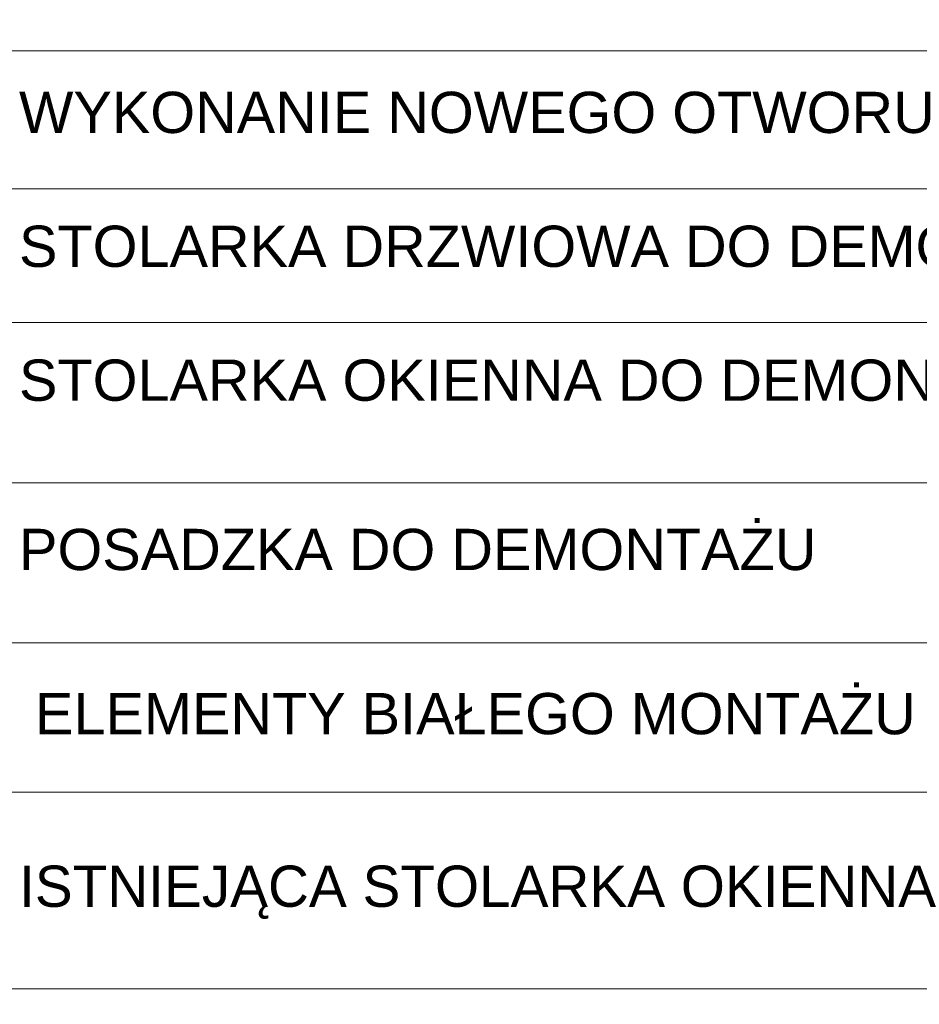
# Model space of a CAD drawing. Header units: millimetres. Extents: x 0 to 12515, y 0 to 27803.
# Tile 15 of 97: x 6994 to 7434, y 19535 to 20017. Entities that reach past the tile are written whole.
import ezdxf
from ezdxf import colors
from ezdxf.entities.mleader import LeaderData, LeaderLine
from ezdxf.math import Vec2, Vec3

# ---------------------------------------------------------------- set-up
doc = ezdxf.new("R2010")
doc.units = ezdxf.units.MM
doc.layers.add('SQ_Opis_Koty', color=7, linetype='Continuous', lineweight=0)
doc.layers.add('SQ_Opisy', color=7, linetype='Continuous', lineweight=18)
doc.layers.add('SQ_TAB RAMKA', color=7, linetype='Continuous')
doc.styles.add('ARIAL', font='arial.ttf')
doc.styles.add('SQ_Arial', font='arial.ttf')

# ---------------------------------------------------------------- blocks, each defined once
blk = doc.blocks.new('_Dot')
at = {"color": 0, "linetype": 'ByBlock', "lineweight": -2}
blk.add_line((-0.5, 0), (-1, 0), dxfattribs=at)
at = {"color": 0, "linetype": 'ByBlock', "const_width": 0.5}
blk.add_lwpolyline([(-0.25, 0, 1), (0.25, 0, 1)], format="xyb", close=True, dxfattribs=at)

msp = doc.modelspace()

# ---------------------------------------------------------------- linework, layer by layer
at = {"layer": 'SQ_Opisy', "lineweight": 9}
for p, q in [((6774.868, 20001.413), (7771.31, 20001.413)), ((6774.868, 19933.977), (7771.31, 19933.977)), ((6774.868, 19868.54), (7771.31, 19868.54)), ((6774.868, 19790.33), (7771.31, 19790.33)), ((6774.868, 19790.33), (7771.31, 19790.33)), ((6774.868, 19712.12), (7771.31, 19712.12)), ((6774.867, 19639.08), (7771.31, 19639.08)), ((6774.867, 19543), (7771.31, 19543))]:
    msp.add_line(p, q, dxfattribs=at)
msp.add_lwpolyline([(6774.861, 20394.315), (7771.317, 20394.342), (7771.317, 19712.133), (6774.861, 19712.106)], close=True, dxfattribs=at)
for points in [[(6774.868, 19712.12), (7771.331, 19712.12)], [(6774.868, 19543), (6774.868, 19712.12), (7771.31, 19712.12), (7771.31, 19543)]]:
    msp.add_lwpolyline(points, dxfattribs=at)

# ---------------------------------------------------------------- texts
at = {"layer": 'SQ_TAB RAMKA', "char_height": 20.16, "width": 960.08601, "attachment_point": 1, "style": 'SQ_Arial'}
for s, insert in [('WYKONANIE NOWEGO OTWORU', (6993.915, 19981.392)), ('STOLARKA DRZWIOWA DO DEMONTAŻU', (6993.915, 19915.955)), ('STOLARKA OKIENNA DO DEMONTAŻU', (6993.915, 19850.519)), ('POSADZKA DO DEMONTAŻU', (6993.915, 19767.776))]:
    msp.add_mtext(s, dxfattribs=dict(at, insert=insert))
at = {"layer": 'SQ_TAB RAMKA', "char_height": 20.16, "attachment_point": 1, "style": 'SQ_Arial'}
for s, width, insert in [(' ELEMENTY BIAŁEGO MONTAŻU DO DEMONTAŻU', 960.08601, (6993.915, 19687.526)), ('ISTNIEJĄCA STOLARKA OKIENNA ', 658.53156, (6993.915, 19603.175))]:
    msp.add_mtext_dynamic_manual_height_columns(s, width=width, gutter_width=86.75, heights=[0], dxfattribs=dict(at, insert=insert))

# ---------------------------------------------------------------- leaders
at = {"layer": 'SQ_Opis_Koty'}
ml = msp.add_multileader_mtext('Standard', dxfattribs=at)
ml.set_content('OTWÓR DRZWIOWY\\PDO WYKUCIA', color=256, style='ARIAL')
ml.set_leader_properties()
ml.set_arrow_properties(name='DOT')
ml.build(insert=Vec2(0, 0))
ml.multileader.update_dxf_attribs({"dogleg_length": 20})
ctx = ml.context
ctx.base_point, ctx.char_height, ctx.landing_gap_size, ctx.plane_origin = Vec3(9386.739, 21642.041), 16, 5, Vec3(9749.784, 22289.728)
ctx.text_align_type = 2
notes = []
notes.append((ctx, [(0, (0, 0, 0), (0, 0), (1, 0), 1, [])]))
ctx.mtext.insert, ctx.mtext.alignment, ctx.mtext.flow_direction = Vec3(9608.994, 21650.178), 3, 5
for ctx, leaders in notes:
    for number, flags, end, landing, length, lines in leaders:
        leader = LeaderData()
        leader.index, (leader.has_last_leader_line, leader.has_dogleg_vector, leader.attachment_direction) = number, flags
        leader.last_leader_point, leader.dogleg_vector, leader.dogleg_length = Vec3(end), Vec3(landing), length
        for number, points, colour, breaks in lines:
            line = LeaderLine()
            line.index, line.vertices, line.color, line.breaks = number, Vec3.list(points), colors.encode_raw_color(colour), breaks
            leader.lines.append(line)
        ctx.leaders.append(leader)

doc.saveas('drawing.dxf')
